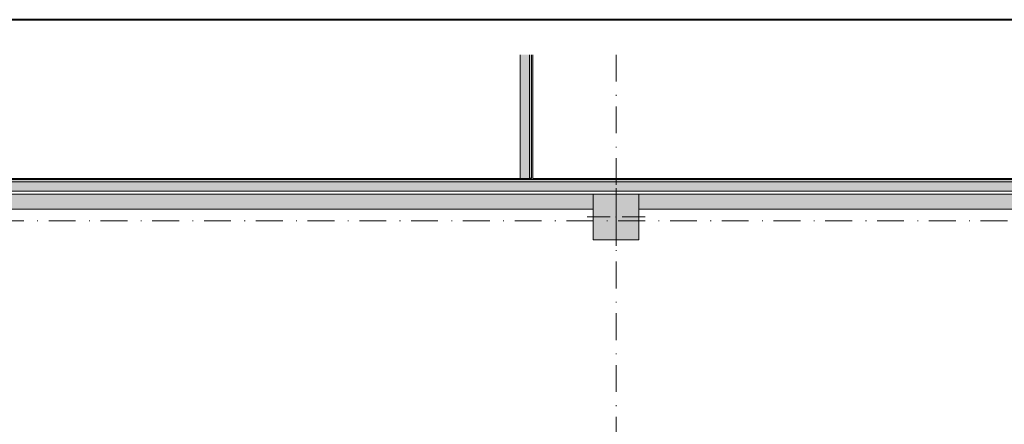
# Model space of a CAD drawing. Header units: millimetres. Extents: x 0 to 1184, y 0 to 836.
# Tile 24 of 66: x 183 to 313, y 783 to 836. Entities that reach past the tile are written whole.
import ezdxf
from ezdxf.xclip import XClip

# ---------------------------------------------------------------- set-up
doc = ezdxf.new("R2010")
doc.units = ezdxf.units.MM
doc.header["$MEASUREMENT"] = 0
doc.header["$XCLIPFRAME"] = 0
doc.linetypes.add('Штрихпунктирная', pattern=[6.702778, 3.527778, -1.763889, 0, -1.411111])
for name, color, linetype in [('Конструктив - Колонны', 7, 'Continuous'), ('Конструктив - Стены Внутр сущ.', 7, 'Continuous'), ('Конструктив - Стены наружние фасад', 7, 'Continuous'), ('Элемент Модели - Оси', 7, 'Continuous')]:
    doc.layers.add(name, color=color, linetype=linetype)

# ---------------------------------------------------------------- blocks, each defined once
blk = doc.blocks.new('Чертеж_4_4', base_point=(-278.48, 89.56))
at = {"layer": 'Конструктив - Колонны', "linetype": 'Continuous', "lineweight": 0, "true_color": 0x000000}
blk.add_hatch(color=18, dxfattribs=at).paths.add_polyline_path([(258.52, 807.06), (264.52, 807.06), (264.52, 813.06), (258.52, 813.06)])
at = {"layer": 'Конструктив - Стены Внутр сущ.', "linetype": 'Continuous', "lineweight": 0, "true_color": 0x000000}
for points in [[(175.52, 811.06), (258.52, 811.06), (258.52, 813.06), (175.52, 813.06)], [(264.52, 811.06), (348.52, 811.06), (348.52, 813.06), (264.52, 813.06)]]:
    blk.add_hatch(color=18, dxfattribs=at).paths.add_polyline_path(points)
at = {"layer": 'Конструктив - Стены наружние фасад', "linetype": 'Continuous', "lineweight": 0, "true_color": 0x000000}
for points in [[(248.92, 815.11), (250.12, 815.11), (250.12, 831.39), (248.92, 831.39)], [(250.12, 815.11), (250.42, 815.11), (250.42, 831.39), (250.12, 831.39)], [(250.42, 815.11), (250.57, 815.11), (250.57, 831.39), (250.42, 831.39)], [(81.12, 814.96), (411.32, 814.96), (411.32, 815.11), (81.12, 815.11)], [(81.42, 814.66), (411.32, 814.66), (411.32, 814.96), (81.42, 814.96)], [(411.32, 814.66), (82.62, 814.66), (82.62, 813.46), (411.32, 813.46)]]:
    blk.add_hatch(color=18, dxfattribs=at).paths.add_polyline_path(points)
at = {"layer": 'Конструктив - Колонны', "color": 251, "linetype": 'Continuous', "lineweight": 5, "true_color": 0x575757}
for p, q in [((261.52, 810.86), (261.52, 813.86)), ((260.72, 810.06), (257.72, 810.06)), ((262.32, 810.06), (265.32, 810.06)), ((261.52, 809.26), (261.52, 806.26))]:
    blk.add_line(p, q, dxfattribs=at)
at = {"layer": 'Конструктив - Колонны', "color": 251, "linetype": 'Continuous', "lineweight": 15, "true_color": 0x575757, "flags": 128}
blk.add_lwpolyline([(258.52, 807.06), (264.52, 807.06), (264.52, 813.06), (258.52, 813.06)], close=True, dxfattribs=at)
at = {"layer": 'Конструктив - Колонны', "color": 251, "linetype": 'Continuous', "lineweight": 5, "true_color": 0x575757}
blk.add_point((261.52, 810.06), dxfattribs=at)
at = {"layer": 'Конструктив - Стены Внутр сущ.', "color": 251, "linetype": 'Continuous', "lineweight": 20, "true_color": 0x575757, "flags": 128}
for points in [[(258.52, 813.06), (175.52, 813.06)], [(348.52, 813.06), (264.52, 813.06)], [(175.52, 811.06), (258.52, 811.06)], [(264.52, 811.06), (348.52, 811.06)]]:
    blk.add_lwpolyline(points, dxfattribs=at)
at = {"layer": 'Конструктив - Стены наружние фасад', "color": 251, "linetype": 'Continuous', "lineweight": 20, "true_color": 0x575757}
for p, q in [((250.12, 831.39), (250.12, 815.11)), ((250.42, 831.39), (250.42, 815.11)), ((81.12, 814.96), (411.32, 814.96)), ((81.42, 814.66), (411.32, 814.66))]:
    blk.add_line(p, q, dxfattribs=at)
at = {"layer": 'Конструктив - Стены наружние фасад', "color": 251, "linetype": 'Continuous', "lineweight": 20, "true_color": 0x575757, "flags": 128}
for points in [[(248.92, 831.39), (248.92, 815.11)], [(250.57, 815.11), (250.57, 831.39)], [(250.42, 815.11), (81.12, 815.11)], [(411.32, 815.11), (250.57, 815.11)], [(82.62, 813.46), (411.32, 813.46)]]:
    blk.add_lwpolyline(points, dxfattribs=at)
at = {"layer": 'Конструктив - Стены наружние фасад', "color": 251, "linetype": 'Continuous', "lineweight": 5, "true_color": 0x575757, "flags": 128}
blk.add_lwpolyline([(250.12, 815.11), (248.92, 815.11)], dxfattribs=at)
at = {"layer": 'Конструктив - Стены наружние фасад', "color": 251, "linetype": 'Continuous', "lineweight": 30, "true_color": 0x575757, "flags": 128}
blk.add_lwpolyline([(250.42, 815.11), (250.12, 815.11)], dxfattribs=at)
at = {"layer": 'Элемент Модели - Оси', "color": 7, "linetype": 'Штрихпунктирная', "lineweight": 15}
for p, q in [((261.52, 831.39), (261.52, 166.93)), ((71.32, 809.56), (1182.02, 809.56))]:
    blk.add_line(p, q, dxfattribs=at)

msp = doc.modelspace()

# ---------------------------------------------------------------- linework, layer by layer
at = {"color": 7, "linetype": 'Continuous', "lineweight": 40}
msp.add_line((1184, 836), (20, 836), dxfattribs=at)

# ---------------------------------------------------------------- block references
at = {"color": 161, "linetype": 'Continuous', "lineweight": 40, "true_color": 0x83aefe}
ref = msp.add_blockref('Чертеж_4_4', (-278.48, 89.56), dxfattribs=at)
XClip(ref).set_block_clipping_path([(71.3162990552, 166.9277917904), (1182.0208577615, 831.3911731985)])

doc.saveas('drawing.dxf')
